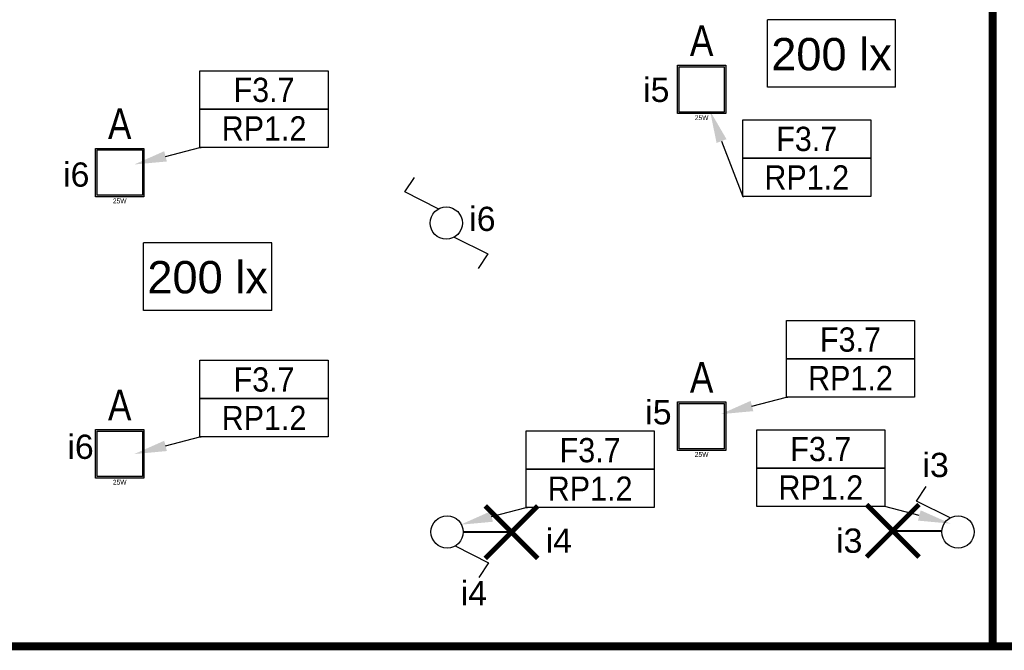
# Model space of a CAD drawing. Header units: millimetres. Extents: x 38270 to 48687, y 14738 to 20042.
# Tile 11 of 19: x 41309 to 41919, y 14738 to 15128. Entities that reach past the tile are written whole.
import ezdxf
from ezdxf import colors
from ezdxf.entities.mleader import LeaderData, LeaderLine
from ezdxf.enums import TextEntityAlignment as Align
from ezdxf.math import Vec2, Vec3

# ---------------------------------------------------------------- set-up
doc = ezdxf.new("R2010")
doc.units = ezdxf.units.MM
doc.linetypes.add('DASHED', pattern=[0.75, 0.5, -0.25])
for name, color, linetype in [('_IE_Adresy_Obwodów', 246, 'Continuous'), ('_IE_Nateżenie oświetlenia AW', 94, 'Continuous'), ('_IE_Natężenia oświetlenia', 240, 'Continuous'), ('_IE_Oświetlenie podstawowe oprawy', 5, 'Continuous'), ('_IE_Strefy oddziaływania rozdzielnic elektrycznych', 240, 'Continuous'), ('_IE_Strefy sterowania ośw', 242, 'Continuous'), ('_IE_Strefy sterowania oświetleniem', 242, 'Continuous'), ('_IE_Łączniki_ośw_IP20', 5, 'Continuous')]:
    doc.layers.add(name, color=color, linetype=linetype)
doc.layers.add('_IE_punkty oświetleniowe', color=170, linetype='Continuous', lineweight=40)
doc.styles.add('ARIAL', font='arial.ttf')
doc.styles.add('ML-LENA', font='ARIALN.TTF')
doc.styles.get("Standard").update_dxf_attribs({"font": 'ARIAL.TTF'})

# ---------------------------------------------------------------- blocks, each defined once
blk = doc.blocks.new('Natężenie oświetlenia')
at = {"layer": '_IE_Natężenia oświetlenia', "color": 7, "linetype": 'Continuous'}
for p in [(-39.69, -20.91), (39.69, 20.91)]:
    blk.add_line(p, (-39.69, 20.91), dxfattribs=at)
at = {"layer": '_IE_Natężenia oświetlenia', "color": 7}
for q in [(39.69, 20.91), (-39.69, -20.91)]:
    blk.add_line((39.69, -20.91), q, dxfattribs=at)
at = {"layer": '_IE_Nateżenie oświetlenia AW', "style": 'ARIAL', "flags": 12}
blk.add_attdef('LUX', text='', height=20, dxfattribs=at).set_placement((0, 0), align=Align.MIDDLE)
blk = doc.blocks.new('*U5022')
at = {"layer": '_IE_Łączniki_ośw_IP20', "color": 170, "ltscale": 3}
for p, q in [((1418.02, 1520.84), (1438.71, 1510.36)), ((1438.71, 1510.36), (1432.72, 1501.38))]:
    blk.add_line(p, q, dxfattribs=at)
blk.add_circle((1413.07, 1529.5), 9.98, dxfattribs=at)
at = {"layer": '_IE_Strefy sterowania ośw', "style": 'ARIAL', "flags": 12}
blk.add_attdef('STREFAOŚW', text='', height=17, dxfattribs=at).set_placement((1503.25, 1537.3), align=Align.MIDDLE)
blk = doc.blocks.new('*U5024')
at = {"layer": '_IE_Łączniki_ośw_IP20', "color": 170, "ltscale": 3}
for p, q in [((1387.42, 1548.64), (1393.41, 1557.63)), ((1408.12, 1538.17), (1387.42, 1548.64))]:
    blk.add_line(p, q, dxfattribs=at)
blk.add_circle((1413.07, 1529.5), 9.98, dxfattribs=at)
at = {"layer": '_IE_Strefy sterowania ośw', "style": 'ARIAL', "flags": 12}
blk.add_attdef('STREFAOŚW', text='', height=17, dxfattribs=at).set_placement((1503.25, 1537.3), align=Align.MIDDLE)
blk = doc.blocks.new('*U5029')
at = {"layer": '_IE_Łączniki_ośw_IP20', "color": 170, "ltscale": 3}
for p, q in [((1387.37, 1548.73), (1393.36, 1557.72)), ((1408.07, 1538.26), (1387.37, 1548.73)), ((1418.02, 1520.84), (1438.71, 1510.36)), ((1438.71, 1510.36), (1432.72, 1501.38))]:
    blk.add_line(p, q, dxfattribs=at)
blk.add_circle((1413.07, 1529.5), 9.98, dxfattribs=at)
at = {"layer": '_IE_Strefy sterowania ośw', "style": 'ARIAL', "flags": 12}
blk.add_attdef('STREFAOŚW', text='', height=17, dxfattribs=at).set_placement((1503.25, 1537.3), align=Align.MIDDLE)
blk = doc.blocks.new('*U5042')
at = {"layer": '_IE_punkty oświetleniowe', "ltscale": 2}
blk.add_line((0, 0), (29.89, 0), dxfattribs=at)
at = {"layer": '_IE_punkty oświetleniowe', "ltscale": 2, "const_width": 3}
for points in [[(16.25, -16.25), (-16.25, 16.25)], [(16.25, 16.25), (-16.25, -16.25)]]:
    blk.add_lwpolyline(points, dxfattribs=at)
blk = doc.blocks.new('F8R3B6Q8J0')
h = blk.add_hatch(color=0)
h.dxf.hatch_style = 1
h.paths.add_polyline_path([(-0.15, -0.15), (-0.15, 0.15), (0.15, 0.15), (0.15, -0.15)])
h.paths.add_polyline_path([(-0.14, -0.14), (-0.14, 0.14), (0.14, 0.14), (0.14, -0.14)], flags=16)
at = {"color": 0}
for p, q in [((-0.15, -0.15, 0.055), (-0.15, 0.15)), ((-0.15, 0.15), (0.15, 0.15, 0.055)), ((-0.14, -0.14), (-0.14, 0.14)), ((-0.14, 0.14), (0.14, 0.14)), ((0.14, 0.14), (0.14, -0.14)), ((0.15, 0.15, 0.055), (0.15, -0.15)), ((0.15, -0.15), (-0.15, -0.15, 0.055)), ((0.14, -0.14), (-0.14, -0.14))]:
    blk.add_line(p, q, dxfattribs=at)
at = {"color": 0, "style": 'ML-LENA'}
blk.add_attdef('SYMBOL', text='', height=0.19, dxfattribs=at).set_placement((0, 0.15, 244.664), align=Align.BOTTOM_CENTER)
blk.add_attdef('Atr3', text='', height=0.16, dxfattribs=at).set_placement((-0.175, 0, -3.3718), align=Align.MIDDLE_RIGHT)
blk.add_attdef('Atr1', text='', height=0.16, dxfattribs=at).set_placement((0.1742, 0, -3.3993), align=Align.MIDDLE_LEFT)
for tag, height, p in [('MOC', 0.03, (0, -0.16)), ('Atr2', 0.16, (0, -0.197, -3.3993))]:
    blk.add_attdef(tag, text='', height=height, dxfattribs=at).set_placement(p, align=Align.TOP_CENTER)
blk = doc.blocks.new('*U36679')
at = {"layer": '_IE_Adresy_Obwodów', "color": 7}
for points in [[(-792.5, 474.4), (0, 474.4), (0, 237.2), (-792.5, 237.2)], [(-792.5, 237.2), (0, 237.2), (0, 0), (-792.5, 0)]]:
    blk.add_lwpolyline(points, close=True, dxfattribs=at)
at = {"layer": '_IE_Adresy_Obwodów', "width": 0.9, "flags": 12}
for tag, p in [('ADRES', (-396.2, 355.8)), ('ROZDZ', (-396.2, 118.6))]:
    blk.add_attdef(tag, text='', height=150, dxfattribs=at).set_placement(p, align=Align.MIDDLE)
ml = blk.add_multileader_mtext('Standard')
ml.set_content(' ')
ml.set_leader_properties()
ml.build(insert=Vec2(0, 0))
ml.multileader.update_dxf_attribs({"arrow_head_size": 200})
ctx = ml.context
ctx.base_point, ctx.arrow_head_size, ctx.plane_origin = Vec3(-13.6, 0), 200, Vec3(553.5, 71.8)
ctx.text_align_type = 2
notes = []
notes.append((ctx, [(0, (1, 1, 0), (0, 0), (-1, 0), 8, [(0, [(406.6, -105.8), (0, 0)], 0, [])])]))
ctx.mtext.insert, ctx.mtext.alignment, ctx.mtext.flow_direction = Vec3(-10, 2), 3, 5
for ctx, leaders in notes:
    for number, flags, end, landing, length, lines in leaders:
        leader = LeaderData()
        leader.index, (leader.has_last_leader_line, leader.has_dogleg_vector, leader.attachment_direction) = number, flags
        leader.last_leader_point, leader.dogleg_vector, leader.dogleg_length = Vec3(end), Vec3(landing), length
        for number, points, colour, breaks in lines:
            line = LeaderLine()
            line.index, line.vertices, line.color, line.breaks = number, Vec3.list(points), colors.encode_raw_color(colour), breaks
            leader.lines.append(line)
        ctx.leaders.append(leader)
blk = doc.blocks.new('*U36681')
at = {"layer": '_IE_Adresy_Obwodów', "color": 7}
for points in [[(-792.5, 474.4), (0, 474.4), (0, 237.2), (-792.5, 237.2)], [(-792.5, 237.2), (0, 237.2), (0, 0), (-792.5, 0)]]:
    blk.add_lwpolyline(points, close=True, dxfattribs=at)
at = {"layer": '_IE_Adresy_Obwodów', "width": 0.9, "flags": 12}
for tag, p in [('ADRES', (-396.2, 355.8)), ('ROZDZ', (-396.2, 118.6))]:
    blk.add_attdef(tag, text='', height=150, dxfattribs=at).set_placement(p, align=Align.MIDDLE)
ml = blk.add_multileader_mtext('Standard')
ml.set_content(' ')
ml.set_leader_properties()
ml.build(insert=Vec2(0, 0))
ml.multileader.update_dxf_attribs({"arrow_head_size": 200})
ctx = ml.context
ctx.base_point, ctx.arrow_head_size, ctx.plane_origin = Vec3(-784.5, 0), 200, Vec3(-1345.9, 71.8)
notes = []
notes.append((ctx, [(0, (1, 1, 0), (-792.5, 0), (1, 0), 8, [(0, [(-1199, -105.8), (-792.5, 0)], 0, [])])]))
ctx.mtext.insert, ctx.mtext.flow_direction = Vec3(-782.5, 2), 5
for ctx, leaders in notes:
    for number, flags, end, landing, length, lines in leaders:
        leader = LeaderData()
        leader.index, (leader.has_last_leader_line, leader.has_dogleg_vector, leader.attachment_direction) = number, flags
        leader.last_leader_point, leader.dogleg_vector, leader.dogleg_length = Vec3(end), Vec3(landing), length
        for number, points, colour, breaks in lines:
            line = LeaderLine()
            line.index, line.vertices, line.color, line.breaks = number, Vec3.list(points), colors.encode_raw_color(colour), breaks
            leader.lines.append(line)
        ctx.leaders.append(leader)
blk = doc.blocks.new('*U36683')
at = {"layer": '_IE_Adresy_Obwodów', "color": 7}
for points in [[(-792.5, 474.4), (0, 474.4), (0, 237.2), (-792.5, 237.2)], [(-792.5, 237.2), (0, 237.2), (0, 0), (-792.5, 0)]]:
    blk.add_lwpolyline(points, close=True, dxfattribs=at)
at = {"layer": '_IE_Adresy_Obwodów', "width": 0.9, "flags": 12}
for tag, p in [('ADRES', (-396.2, 355.8)), ('ROZDZ', (-396.2, 118.6))]:
    blk.add_attdef(tag, text='', height=150, dxfattribs=at).set_placement(p, align=Align.MIDDLE)
ml = blk.add_multileader_mtext('Standard')
ml.set_content(' ')
ml.set_leader_properties()
ml.build(insert=Vec2(0, 0))
ml.multileader.update_dxf_attribs({"arrow_head_size": 200})
ctx = ml.context
ctx.base_point, ctx.arrow_head_size, ctx.plane_origin = Vec3(-784.5, 0), 200, Vec3(-1345.9, 71.8)
notes = []
notes.append((ctx, [(0, (1, 1, 0), (-792.5, 0), (1, 0), 8, [(0, [(-994.5, 529), (-792.5, 0)], 0, [])])]))
ctx.mtext.insert, ctx.mtext.flow_direction = Vec3(-782.5, 2), 5
for ctx, leaders in notes:
    for number, flags, end, landing, length, lines in leaders:
        leader = LeaderData()
        leader.index, (leader.has_last_leader_line, leader.has_dogleg_vector, leader.attachment_direction) = number, flags
        leader.last_leader_point, leader.dogleg_vector, leader.dogleg_length = Vec3(end), Vec3(landing), length
        for number, points, colour, breaks in lines:
            line = LeaderLine()
            line.index, line.vertices, line.color, line.breaks = number, Vec3.list(points), colors.encode_raw_color(colour), breaks
            leader.lines.append(line)
        ctx.leaders.append(leader)
blk = doc.blocks.new('*U36689')
at = {"layer": '_IE_Adresy_Obwodów', "color": 7}
for points in [[(-792.5, 474.4), (0, 474.4), (0, 237.2), (-792.5, 237.2)], [(-792.5, 237.2), (0, 237.2), (0, 0), (-792.5, 0)]]:
    blk.add_lwpolyline(points, close=True, dxfattribs=at)
at = {"layer": '_IE_Adresy_Obwodów', "width": 0.9, "flags": 12}
for tag, p in [('ADRES', (-396.2, 355.8)), ('ROZDZ', (-396.2, 118.6))]:
    blk.add_attdef(tag, text='', height=150, dxfattribs=at).set_placement(p, align=Align.MIDDLE)
ml = blk.add_multileader_mtext('Standard')
ml.set_content(' ')
ml.set_leader_properties()
ml.build(insert=Vec2(0, 0))
ml.multileader.update_dxf_attribs({"arrow_head_size": 200})
ctx = ml.context
ctx.base_point, ctx.arrow_head_size, ctx.plane_origin = Vec3(-784.5, 0), 200, Vec3(-1345.9, 71.8)
notes = []
notes.append((ctx, [(0, (1, 1, 0), (-792.5, 0), (1, 0), 8, [(0, [(-1199, -105.8), (-792.5, 0)], 0, [])])]))
ctx.mtext.insert, ctx.mtext.flow_direction = Vec3(-782.5, 2), 5
for ctx, leaders in notes:
    for number, flags, end, landing, length, lines in leaders:
        leader = LeaderData()
        leader.index, (leader.has_last_leader_line, leader.has_dogleg_vector, leader.attachment_direction) = number, flags
        leader.last_leader_point, leader.dogleg_vector, leader.dogleg_length = Vec3(end), Vec3(landing), length
        for number, points, colour, breaks in lines:
            line = LeaderLine()
            line.index, line.vertices, line.color, line.breaks = number, Vec3.list(points), colors.encode_raw_color(colour), breaks
            leader.lines.append(line)
        ctx.leaders.append(leader)
blk = doc.blocks.new('*U36705')
at = {"layer": '_IE_Adresy_Obwodów', "color": 7}
for points in [[(-792.5, 474.4), (0, 474.4), (0, 237.2), (-792.5, 237.2)], [(-792.5, 237.2), (0, 237.2), (0, 0), (-792.5, 0)]]:
    blk.add_lwpolyline(points, close=True, dxfattribs=at)
at = {"layer": '_IE_Adresy_Obwodów', "width": 0.9, "flags": 12}
for tag, p in [('ADRES', (-396.2, 355.8)), ('ROZDZ', (-396.2, 118.6))]:
    blk.add_attdef(tag, text='', height=150, dxfattribs=at).set_placement(p, align=Align.MIDDLE)
ml = blk.add_multileader_mtext('Standard')
ml.set_content(' ')
ml.set_leader_properties()
ml.build(insert=Vec2(0, 0))
ml.multileader.update_dxf_attribs({"arrow_head_size": 200})
ctx = ml.context
ctx.base_point, ctx.arrow_head_size, ctx.plane_origin = Vec3(-784.5, 0), 200, Vec3(-1345.9, 71.8)
notes = []
notes.append((ctx, [(0, (1, 1, 0), (-792.5, 0), (1, 0), 8, [(0, [(-1199, -105.8), (-792.5, 0)], 0, [])])]))
ctx.mtext.insert, ctx.mtext.flow_direction = Vec3(-782.5, 2), 5
for ctx, leaders in notes:
    for number, flags, end, landing, length, lines in leaders:
        leader = LeaderData()
        leader.index, (leader.has_last_leader_line, leader.has_dogleg_vector, leader.attachment_direction) = number, flags
        leader.last_leader_point, leader.dogleg_vector, leader.dogleg_length = Vec3(end), Vec3(landing), length
        for number, points, colour, breaks in lines:
            line = LeaderLine()
            line.index, line.vertices, line.color, line.breaks = number, Vec3.list(points), colors.encode_raw_color(colour), breaks
            leader.lines.append(line)
        ctx.leaders.append(leader)
blk = doc.blocks.new('*U36707')
at = {"layer": '_IE_Adresy_Obwodów', "color": 7}
for points in [[(-792.5, 474.4), (0, 474.4), (0, 237.2), (-792.5, 237.2)], [(-792.5, 237.2), (0, 237.2), (0, 0), (-792.5, 0)]]:
    blk.add_lwpolyline(points, close=True, dxfattribs=at)
at = {"layer": '_IE_Adresy_Obwodów', "width": 0.9, "flags": 12}
for tag, p in [('ADRES', (-396.2, 355.8)), ('ROZDZ', (-396.2, 118.6))]:
    blk.add_attdef(tag, text='', height=150, dxfattribs=at).set_placement(p, align=Align.MIDDLE)
ml = blk.add_multileader_mtext('Standard')
ml.set_content(' ')
ml.set_leader_properties()
ml.build(insert=Vec2(0, 0))
ml.multileader.update_dxf_attribs({"arrow_head_size": 200})
ctx = ml.context
ctx.base_point, ctx.arrow_head_size, ctx.plane_origin = Vec3(-784.5, 0), 200, Vec3(-1345.9, 71.8)
notes = []
notes.append((ctx, [(0, (1, 1, 0), (-792.5, 0), (1, 0), 8, [(0, [(-1199, -105.8), (-792.5, 0)], 0, [])])]))
ctx.mtext.insert, ctx.mtext.flow_direction = Vec3(-782.5, 2), 5
for ctx, leaders in notes:
    for number, flags, end, landing, length, lines in leaders:
        leader = LeaderData()
        leader.index, (leader.has_last_leader_line, leader.has_dogleg_vector, leader.attachment_direction) = number, flags
        leader.last_leader_point, leader.dogleg_vector, leader.dogleg_length = Vec3(end), Vec3(landing), length
        for number, points, colour, breaks in lines:
            line = LeaderLine()
            line.index, line.vertices, line.color, line.breaks = number, Vec3.list(points), colors.encode_raw_color(colour), breaks
            leader.lines.append(line)
        ctx.leaders.append(leader)

msp = doc.modelspace()

# ---------------------------------------------------------------- linework, layer by layer
at = {"layer": '_IE_Strefy oddziaływania rozdzielnic elektrycznych', "linetype": 'DASHED', "ltscale": 10, "const_width": 5}
msp.add_lwpolyline([(38272.3, 16263.81), (44122.3, 16263.81), (44122.3, 14740.81), (38272.3, 14740.81)], close=True, dxfattribs=at)
at = {"layer": '_IE_Strefy oddziaływania rozdzielnic elektrycznych', "linetype": 'DASHED', "ltscale": 10}
msp.add_lwpolyline([(41911.3, 14740.81, 5, 5, 0), (41911.3, 15403.81, 5, 5, 0), (41551.3, 15403.81, 5, 5, 0), (41551.3, 15618.81, 5, 5, 0), (41911.3, 15618.81, 5, 5, 0), (41911.3, 16263.81, 5, 5, 0)], format="xyseb", dxfattribs=at)

# ---------------------------------------------------------------- block references
at = {"layer": '_IE_Adresy_Obwodów', "xscale": 0.1, "yscale": 0.1, "zscale": 0.1}
for name, p in [('*U36705', (41500.21, 15049.43)), ('*U36683', (41835.93, 15019.11)), ('*U36681', (41862.99, 14894.97)), ('*U36707', (41500.21, 14870.29)), ('*U36679', (41844.65, 14827.26)), ('*U36689', (41701.93, 14826.56))]:
    msp.add_blockref(name, p, dxfattribs=at).add_auto_attribs({'ADRES': 'F3.7', 'ROZDZ': 'RP1.2'})
at = {"layer": '_IE_Natężenia oświetlenia'}
ref = msp.add_blockref('Natężenie oświetlenia', (41811.63, 15107.49), dxfattribs=at)
ref.add_attrib('LUX', '200 lx', dxfattribs={"height": 20, "style": 'ARIAL'}).set_placement((41811.63, 15107.49), align=Align.MIDDLE)
ref = msp.add_blockref('Natężenie oświetlenia', (41425.69, 14969.51), dxfattribs=at)
ref.add_attrib('LUX', '200 lx', dxfattribs={"height": 20, "style": 'ARIAL'}).set_placement((41425.69, 14969.51), align=Align.MIDDLE)
at = {"layer": '_IE_Oświetlenie podstawowe oprawy', "xscale": 100, "yscale": 100, "zscale": 100}
for p in [(41731.3, 15085.31, 250), (41371.3, 15033.81, 250), (41731.3, 14876.98, 250), (41371.3, 14859.81, 250)]:
    msp.add_blockref('F8R3B6Q8J0', p, dxfattribs=at).add_auto_attribs({'SYMBOL': 'A', 'MOC': '25W'})
at = {"layer": '_IE_punkty oświetleniowe', "rotation": 180}
msp.add_blockref('*U5042', (41613.7, 14811.38), dxfattribs=at)
at = {"layer": '_IE_punkty oświetleniowe'}
msp.add_blockref('*U5042', (41849.55, 14812.26), dxfattribs=at)
at = {"layer": '_IE_Łączniki_ośw_IP20'}
for name, p in [('*U5029', (40160.25, 13473.12)), ('*U5024', (40476.84, 13282.01)), ('*U5022', (40160.77, 13282.01))]:
    msp.add_blockref(name, p, dxfattribs=at)

# ---------------------------------------------------------------- texts
at = {"layer": '_IE_Strefy sterowania oświetleniem', "char_height": 15, "attachment_point": 1, "style": 'ARIAL'}
for s, insert in [('i5', (41695.08, 15092.51)), ('i6', (41336.26, 15040.12)), ('i6', (41587.52, 15012.72)), ('i5', (41696.4, 14893.07)), ('i6', (41338.9, 14871.72)), ('i3', (41867.9, 14860.48)), ('i4', (41634.82, 14813.64)), ('i3', (41814.46, 14813.64)), ('i4', (41582.2, 14781.13))]:
    msp.add_mtext_dynamic_manual_height_columns(s, width=145.0252, gutter_width=12.5, heights=[0], dxfattribs=dict(at, insert=insert))

doc.saveas('drawing.dxf')
